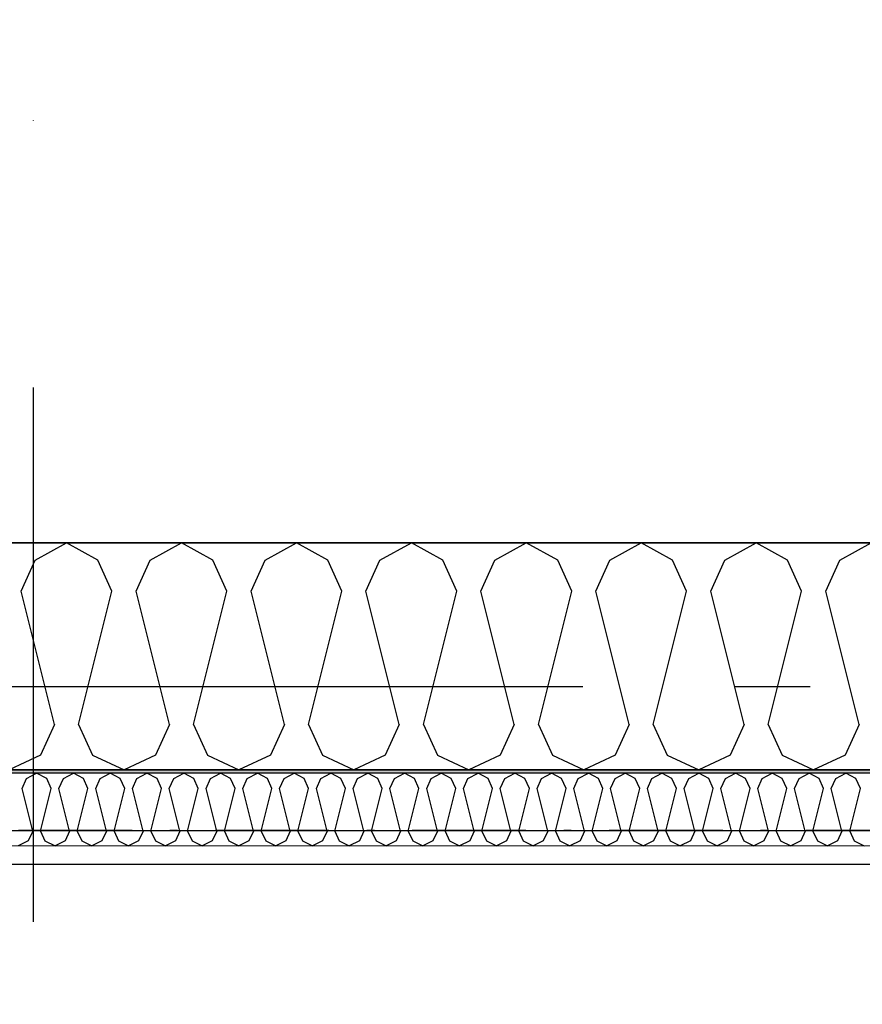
# Model space of a CAD drawing. Header units: millimetres. Extents: x -117798 to 93698, y -182207 to 252400.
# Tile 95 of 256: x -68132 to -67576, y -28427 to -27777. Entities that reach past the tile are written whole.
import ezdxf
from ezdxf.enums import TextEntityAlignment as Align

# ---------------------------------------------------------------- set-up
doc = ezdxf.new("R2010")
doc.units = ezdxf.units.MM
doc.header["$LTSCALE"] = 0.5
doc.header["$MEASUREMENT"] = 0
for name, pattern in [('Akselinje', [1500, 1000, -200, 100, -200]), ('Over snittplan', [260, 150, -50, 10, -50]), ('PLINE', [0]), ('Prikk & stiplet', [1340.555525, 705.555534, -352.777767, 0, -282.222223])]:
    doc.linetypes.add(name, pattern=pattern)
for name, color, linetype in [('223- Bjelker', 7, 'Continuous'), ('232- Ikke-bærende yttervegger', 7, 'Continuous'), ('232- Ikke-bærende yttervegger (Skravur)', 7, 'Continuous'), ('232- Ikke-bærende yttervegger (Skravur)(Nye konstruksjoner)', 7, 'Continuous'), ('232- Ikke-bærende yttervegger(Nye konstruksjoner)', 7, 'Continuous'), ('256- Faste himlinger og overflatebehandling(Nye konstruksjoner)', 7, 'Continuous'), ('261- Primærkonstruksjon (tak)', 7, 'Continuous'), ('261- Primærkonstruksjon (tak)(Nye konstruksjoner)', 7, 'Continuous'), ('82-- Modullinjer', 7, 'Continuous'), ('852- Snittmarkør', 7, 'Continuous'), ('862- M___Nettoareal(Nye konstruksjoner)', 7, 'Continuous'), ('862- M___Nettoareal(Polylinje)(Nye konstruksjoner)', 7, 'Continuous'), ('862- M___Nettoareal(Tekst)(Nye konstruksjoner)', 7, 'Continuous')]:
    doc.layers.add(name, color=color, linetype=linetype)
doc.layers.add('236- Innvendig kledning og overflate(Nye konstruksjoner)', color=7, linetype='Continuous', lineweight=0)
doc.styles.add('GENERATED_STYLE_1', font='arial.ttf')
doc.styles.add('GENERATED_STYLE_4', font='arial.ttf')

# ---------------------------------------------------------------- blocks, each defined once
blk = doc.blocks.new('Teknisk vent._A-215_34', base_point=(-67634.01, -27064.62))
at = {"layer": '862- M___Nettoareal(Polylinje)(Nye konstruksjoner)', "linetype": 'PLINE', "flags": 128}
blk.add_lwpolyline([(-68573.16, -25961.93), (-68573.16, -28121.93), (-66843.16, -28121.93), (-66843.16, -25961.93)], close=True, dxfattribs=at)
at = {"layer": '862- M___Nettoareal(Tekst)(Nye konstruksjoner)', "style": 'GENERATED_STYLE_1'}
for tag, height, p in [('DUMMY_862', 150, (-67751.87, -26470.07)), ('ROOM_NAME', 150, (-67751.87, -27693.44)), ('DUMMY_861', 100, (-67909.01, -27293.2)), ('ROOM_NUMBER', 100, (-67909.01, -27682.02)), ('DUMMY_863', 100, (-67516.15, -27659.16))]:
    blk.add_attdef(tag, text='', height=height, rotation=90, dxfattribs=at).set_placement(p, align=Align.TOP_LEFT)
blk = doc.blocks.new('Teknisk vent._A-216_35', base_point=(-67746.51, -33797.72))
at = {"layer": '862- M___Nettoareal(Polylinje)(Nye konstruksjoner)', "linetype": 'PLINE', "flags": 128}
blk.add_lwpolyline([(-68538.16, -28334.43), (-68538.16, -38961.93), (-67238.16, -38961.93), (-67238.16, -28334.43)], close=True, dxfattribs=at)
at = {"layer": '862- M___Nettoareal(Tekst)(Nye konstruksjoner)', "style": 'GENERATED_STYLE_1'}
for tag, height, p in [('DUMMY_862', 150, (-67864.37, -33203.18)), ('ROOM_NAME', 150, (-67864.37, -34426.55)), ('DUMMY_861', 100, (-68021.51, -34026.31)), ('ROOM_NUMBER', 100, (-68021.51, -34415.12)), ('DUMMY_863', 100, (-67628.66, -34392.27))]:
    blk.add_attdef(tag, text='', height=height, rotation=90, dxfattribs=at).set_placement(p, align=Align.TOP_LEFT)
blk = doc.blocks.new('*X80')
at = {"layer": '232- Ikke-bærende yttervegger (Skravur)', "linetype": 'PLINE'}
for p, q in [((-68122.1, -28133.49), (-68101.38, -28121.93)), ((-68080.66, -28133.49), (-68101.38, -28121.93)), ((-68046.22, -28133.49), (-68025.5, -28121.93)), ((-68004.78, -28133.49), (-68025.5, -28121.93)), ((-67970.35, -28133.49), (-67949.62, -28121.93)), ((-67928.9, -28133.49), (-67949.62, -28121.93)), ((-67894.47, -28133.49), (-67873.74, -28121.93)), ((-67853.02, -28133.49), (-67873.74, -28121.93)), ((-67818.59, -28133.49), (-67797.87, -28121.93)), ((-67777.14, -28133.49), (-67797.87, -28121.93)), ((-67742.71, -28133.49), (-67721.99, -28121.93)), ((-67701.26, -28133.49), (-67721.99, -28121.93)), ((-67666.83, -28133.49), (-67646.11, -28121.93)), ((-67625.39, -28133.49), (-67646.11, -28121.93)), ((-67590.95, -28133.49), (-67570.23, -28121.93)), ((-68131.35, -28153.81), (-68122.1, -28133.49)), ((-68071.41, -28153.81), (-68080.66, -28133.49)), ((-68055.47, -28153.81), (-68046.22, -28133.49)), ((-67995.53, -28153.81), (-68004.78, -28133.49)), ((-67979.59, -28153.81), (-67970.35, -28133.49)), ((-67919.65, -28153.81), (-67928.9, -28133.49)), ((-67903.71, -28153.81), (-67894.47, -28133.49)), ((-67843.78, -28153.81), (-67853.02, -28133.49)), ((-67827.83, -28153.81), (-67818.59, -28133.49)), ((-67767.9, -28153.81), (-67777.14, -28133.49)), ((-67751.95, -28153.81), (-67742.71, -28133.49)), ((-67692.02, -28153.81), (-67701.26, -28133.49)), ((-67676.08, -28153.81), (-67666.83, -28133.49)), ((-67616.14, -28153.81), (-67625.39, -28133.49)), ((-67600.2, -28153.81), (-67590.95, -28133.49)), ((-68109.35, -28241.8), (-68131.35, -28153.81)), ((-68093.41, -28241.8), (-68071.41, -28153.81)), ((-68033.47, -28241.8), (-68055.47, -28153.81)), ((-68017.53, -28241.8), (-67995.53, -28153.81)), ((-67957.59, -28241.8), (-67979.59, -28153.81)), ((-67941.65, -28241.8), (-67919.65, -28153.81)), ((-67881.72, -28241.8), (-67903.71, -28153.81)), ((-67865.77, -28241.8), (-67843.78, -28153.81)), ((-67805.84, -28241.8), (-67827.83, -28153.81)), ((-67789.89, -28241.8), (-67767.9, -28153.81)), ((-67729.96, -28241.8), (-67751.95, -28153.81)), ((-67714.02, -28241.8), (-67692.02, -28153.81)), ((-67654.08, -28241.8), (-67676.08, -28153.81)), ((-67638.14, -28241.8), (-67616.14, -28153.81)), ((-67578.2, -28241.8), (-67600.2, -28153.81)), ((-68109.35, -28241.8), (-68118.6, -28262.12)), ((-68093.41, -28241.8), (-68084.16, -28262.12)), ((-68033.47, -28241.8), (-68042.72, -28262.12)), ((-68017.53, -28241.8), (-68008.28, -28262.12)), ((-67957.59, -28241.8), (-67966.84, -28262.12)), ((-67941.65, -28241.8), (-67932.41, -28262.12)), ((-67881.72, -28241.8), (-67890.96, -28262.12)), ((-67865.77, -28241.8), (-67856.53, -28262.12)), ((-67805.84, -28241.8), (-67815.08, -28262.12)), ((-67789.89, -28241.8), (-67780.65, -28262.12)), ((-67729.96, -28241.8), (-67739.2, -28262.12)), ((-67714.02, -28241.8), (-67704.77, -28262.12)), ((-67654.08, -28241.8), (-67663.33, -28262.12)), ((-67638.14, -28241.8), (-67628.89, -28262.12)), ((-67578.2, -28241.8), (-67587.45, -28262.12)), ((-68118.6, -28262.12), (-68139.32, -28271.93)), ((-68084.16, -28262.12), (-68063.44, -28271.93)), ((-68042.72, -28262.12), (-68063.44, -28271.93)), ((-68008.28, -28262.12), (-67987.56, -28271.93)), ((-67966.84, -28262.12), (-67987.56, -28271.93)), ((-67932.41, -28262.12), (-67911.68, -28271.93)), ((-67890.96, -28262.12), (-67911.68, -28271.93)), ((-67856.53, -28262.12), (-67835.8, -28271.93)), ((-67815.08, -28262.12), (-67835.8, -28271.93)), ((-67780.65, -28262.12), (-67759.93, -28271.93)), ((-67739.2, -28262.12), (-67759.93, -28271.93)), ((-67704.77, -28262.12), (-67684.05, -28271.93)), ((-67663.33, -28262.12), (-67684.05, -28271.93)), ((-67628.89, -28262.12), (-67608.17, -28271.93)), ((-67587.45, -28262.12), (-67608.17, -28271.93))]:
    blk.add_line(p, q, dxfattribs=at)
blk = doc.blocks.new('*X404')
at = {"layer": '232- Ikke-bærende yttervegger (Skravur)(Nye konstruksjoner)', "linetype": 'PLINE'}
for p, q in [((-68127.74, -28277.63), (-68121.11, -28273.93)), ((-68114.48, -28277.63), (-68121.11, -28273.93)), ((-68103.46, -28277.63), (-68096.83, -28273.93)), ((-68090.2, -28277.63), (-68096.83, -28273.93)), ((-68079.18, -28277.63), (-68072.55, -28273.93)), ((-68065.92, -28277.63), (-68072.55, -28273.93)), ((-68054.9, -28277.63), (-68048.27, -28273.93)), ((-68041.64, -28277.63), (-68048.27, -28273.93)), ((-68030.62, -28277.63), (-68023.98, -28273.93)), ((-68017.35, -28277.63), (-68023.98, -28273.93)), ((-68006.33, -28277.63), (-67999.7, -28273.93)), ((-67993.07, -28277.63), (-67999.7, -28273.93)), ((-67982.05, -28277.63), (-67975.42, -28273.93)), ((-67968.79, -28277.63), (-67975.42, -28273.93)), ((-67957.77, -28277.63), (-67951.14, -28273.93)), ((-67944.51, -28277.63), (-67951.14, -28273.93)), ((-67933.49, -28277.63), (-67926.86, -28273.93)), ((-67920.23, -28277.63), (-67926.86, -28273.93)), ((-67909.21, -28277.63), (-67902.58, -28273.93)), ((-67895.95, -28277.63), (-67902.58, -28273.93)), ((-67884.93, -28277.63), (-67878.3, -28273.93)), ((-67871.67, -28277.63), (-67878.3, -28273.93)), ((-67860.65, -28277.63), (-67854.02, -28273.93)), ((-67847.38, -28277.63), (-67854.02, -28273.93)), ((-67836.37, -28277.63), (-67829.73, -28273.93)), ((-67823.1, -28277.63), (-67829.73, -28273.93)), ((-67812.08, -28277.63), (-67805.45, -28273.93)), ((-67798.82, -28277.63), (-67805.45, -28273.93)), ((-67787.8, -28277.63), (-67781.17, -28273.93)), ((-67774.54, -28277.63), (-67781.17, -28273.93)), ((-67763.52, -28277.63), (-67756.89, -28273.93)), ((-67750.26, -28277.63), (-67756.89, -28273.93)), ((-67739.24, -28277.63), (-67732.61, -28273.93)), ((-67725.98, -28277.63), (-67732.61, -28273.93)), ((-67714.96, -28277.63), (-67708.33, -28273.93)), ((-67701.7, -28277.63), (-67708.33, -28273.93)), ((-67690.68, -28277.63), (-67684.05, -28273.93)), ((-67677.42, -28277.63), (-67684.05, -28273.93)), ((-67666.4, -28277.63), (-67659.77, -28273.93)), ((-67653.13, -28277.63), (-67659.77, -28273.93)), ((-67642.12, -28277.63), (-67635.48, -28273.93)), ((-67628.85, -28277.63), (-67635.48, -28273.93)), ((-67617.83, -28277.63), (-67611.2, -28273.93)), ((-67604.57, -28277.63), (-67611.2, -28273.93)), ((-67593.55, -28277.63), (-67586.92, -28273.93)), ((-67580.29, -28277.63), (-67586.92, -28273.93)), ((-68130.7, -28284.13), (-68127.74, -28277.63)), ((-68111.52, -28284.13), (-68114.48, -28277.63)), ((-68106.42, -28284.13), (-68103.46, -28277.63)), ((-68087.24, -28284.13), (-68090.2, -28277.63)), ((-68082.14, -28284.13), (-68079.18, -28277.63)), ((-68062.96, -28284.13), (-68065.92, -28277.63)), ((-68057.86, -28284.13), (-68054.9, -28277.63)), ((-68038.68, -28284.13), (-68041.64, -28277.63)), ((-68033.57, -28284.13), (-68030.62, -28277.63)), ((-68014.39, -28284.13), (-68017.35, -28277.63)), ((-68009.29, -28284.13), (-68006.33, -28277.63)), ((-67990.11, -28284.13), (-67993.07, -28277.63)), ((-67985.01, -28284.13), (-67982.05, -28277.63)), ((-67965.83, -28284.13), (-67968.79, -28277.63)), ((-67960.73, -28284.13), (-67957.77, -28277.63)), ((-67941.55, -28284.13), (-67944.51, -28277.63)), ((-67936.45, -28284.13), (-67933.49, -28277.63)), ((-67917.27, -28284.13), (-67920.23, -28277.63)), ((-67912.17, -28284.13), (-67909.21, -28277.63)), ((-67892.99, -28284.13), (-67895.95, -28277.63)), ((-67887.89, -28284.13), (-67884.93, -28277.63)), ((-67868.71, -28284.13), (-67871.67, -28277.63)), ((-67863.61, -28284.13), (-67860.65, -28277.63)), ((-67844.43, -28284.13), (-67847.38, -28277.63)), ((-67839.32, -28284.13), (-67836.37, -28277.63)), ((-67820.14, -28284.13), (-67823.1, -28277.63)), ((-67815.04, -28284.13), (-67812.08, -28277.63)), ((-67795.86, -28284.13), (-67798.82, -28277.63)), ((-67790.76, -28284.13), (-67787.8, -28277.63)), ((-67771.58, -28284.13), (-67774.54, -28277.63)), ((-67766.48, -28284.13), (-67763.52, -28277.63)), ((-67747.3, -28284.13), (-67750.26, -28277.63)), ((-67742.2, -28284.13), (-67739.24, -28277.63)), ((-67723.02, -28284.13), (-67725.98, -28277.63)), ((-67717.92, -28284.13), (-67714.96, -28277.63)), ((-67698.74, -28284.13), (-67701.7, -28277.63)), ((-67693.64, -28284.13), (-67690.68, -28277.63)), ((-67674.46, -28284.13), (-67677.42, -28277.63)), ((-67669.36, -28284.13), (-67666.4, -28277.63)), ((-67650.18, -28284.13), (-67653.13, -28277.63)), ((-67645.07, -28284.13), (-67642.12, -28277.63)), ((-67625.89, -28284.13), (-67628.85, -28277.63)), ((-67620.79, -28284.13), (-67617.83, -28277.63)), ((-67601.61, -28284.13), (-67604.57, -28277.63)), ((-67596.51, -28284.13), (-67593.55, -28277.63)), ((-67577.33, -28284.13), (-67580.29, -28277.63)), ((-68123.66, -28312.29), (-68130.7, -28284.13)), ((-68118.56, -28312.29), (-68111.52, -28284.13)), ((-68099.38, -28312.29), (-68106.42, -28284.13)), ((-68094.28, -28312.29), (-68087.24, -28284.13)), ((-68075.1, -28312.29), (-68082.14, -28284.13)), ((-68070, -28312.29), (-68062.96, -28284.13)), ((-68050.82, -28312.29), (-68057.86, -28284.13)), ((-68045.72, -28312.29), (-68038.68, -28284.13)), ((-68026.54, -28312.29), (-68033.57, -28284.13)), ((-68021.43, -28312.29), (-68014.39, -28284.13)), ((-68002.25, -28312.29), (-68009.29, -28284.13)), ((-67997.15, -28312.29), (-67990.11, -28284.13)), ((-67977.97, -28312.29), (-67985.01, -28284.13)), ((-67972.87, -28312.29), (-67965.83, -28284.13)), ((-67953.69, -28312.29), (-67960.73, -28284.13)), ((-67948.59, -28312.29), (-67941.55, -28284.13)), ((-67929.41, -28312.29), (-67936.45, -28284.13)), ((-67924.31, -28312.29), (-67917.27, -28284.13)), ((-67905.13, -28312.29), (-67912.17, -28284.13)), ((-67900.03, -28312.29), (-67892.99, -28284.13)), ((-67880.85, -28312.29), (-67887.89, -28284.13)), ((-67875.75, -28312.29), (-67868.71, -28284.13)), ((-67856.57, -28312.29), (-67863.61, -28284.13)), ((-67851.47, -28312.29), (-67844.43, -28284.13)), ((-67832.29, -28312.29), (-67839.32, -28284.13)), ((-67827.18, -28312.29), (-67820.14, -28284.13)), ((-67808, -28312.29), (-67815.04, -28284.13)), ((-67802.9, -28312.29), (-67795.86, -28284.13)), ((-67783.72, -28312.29), (-67790.76, -28284.13)), ((-67778.62, -28312.29), (-67771.58, -28284.13)), ((-67759.44, -28312.29), (-67766.48, -28284.13)), ((-67754.34, -28312.29), (-67747.3, -28284.13)), ((-67735.16, -28312.29), (-67742.2, -28284.13)), ((-67730.06, -28312.29), (-67723.02, -28284.13)), ((-67710.88, -28312.29), (-67717.92, -28284.13)), ((-67705.78, -28312.29), (-67698.74, -28284.13)), ((-67686.6, -28312.29), (-67693.64, -28284.13)), ((-67681.5, -28312.29), (-67674.46, -28284.13)), ((-67662.32, -28312.29), (-67669.36, -28284.13)), ((-67657.21, -28312.29), (-67650.18, -28284.13)), ((-67638.04, -28312.29), (-67645.07, -28284.13)), ((-67632.93, -28312.29), (-67625.89, -28284.13)), ((-67613.75, -28312.29), (-67620.79, -28284.13)), ((-67608.65, -28312.29), (-67601.61, -28284.13)), ((-67589.47, -28312.29), (-67596.51, -28284.13)), ((-67584.37, -28312.29), (-67577.33, -28284.13)), ((-68123.66, -28312.29), (-68126.62, -28318.79)), ((-68118.56, -28312.29), (-68115.6, -28318.79)), ((-68099.38, -28312.29), (-68102.34, -28318.79)), ((-68094.28, -28312.29), (-68091.32, -28318.79)), ((-68075.1, -28312.29), (-68078.06, -28318.79)), ((-68070, -28312.29), (-68067.04, -28318.79)), ((-68050.82, -28312.29), (-68053.78, -28318.79)), ((-68045.72, -28312.29), (-68042.76, -28318.79)), ((-68026.54, -28312.29), (-68029.49, -28318.79)), ((-68021.43, -28312.29), (-68018.48, -28318.79)), ((-68002.25, -28312.29), (-68005.21, -28318.79)), ((-67997.15, -28312.29), (-67994.19, -28318.79)), ((-67977.97, -28312.29), (-67980.93, -28318.79)), ((-67972.87, -28312.29), (-67969.91, -28318.79)), ((-67953.69, -28312.29), (-67956.65, -28318.79)), ((-67948.59, -28312.29), (-67945.63, -28318.79)), ((-67929.41, -28312.29), (-67932.37, -28318.79)), ((-67924.31, -28312.29), (-67921.35, -28318.79)), ((-67905.13, -28312.29), (-67908.09, -28318.79)), ((-67900.03, -28312.29), (-67897.07, -28318.79)), ((-67880.85, -28312.29), (-67883.81, -28318.79)), ((-67875.75, -28312.29), (-67872.79, -28318.79)), ((-67856.57, -28312.29), (-67859.53, -28318.79)), ((-67851.47, -28312.29), (-67848.51, -28318.79)), ((-67832.29, -28312.29), (-67835.24, -28318.79)), ((-67827.18, -28312.29), (-67824.22, -28318.79)), ((-67808, -28312.29), (-67810.96, -28318.79)), ((-67802.9, -28312.29), (-67799.94, -28318.79)), ((-67783.72, -28312.29), (-67786.68, -28318.79)), ((-67778.62, -28312.29), (-67775.66, -28318.79)), ((-67759.44, -28312.29), (-67762.4, -28318.79)), ((-67754.34, -28312.29), (-67751.38, -28318.79)), ((-67735.16, -28312.29), (-67738.12, -28318.79)), ((-67730.06, -28312.29), (-67727.1, -28318.79)), ((-67710.88, -28312.29), (-67713.84, -28318.79)), ((-67705.78, -28312.29), (-67702.82, -28318.79)), ((-67686.6, -28312.29), (-67689.56, -28318.79)), ((-67681.5, -28312.29), (-67678.54, -28318.79)), ((-67662.32, -28312.29), (-67665.28, -28318.79)), ((-67657.21, -28312.29), (-67654.26, -28318.79)), ((-67638.04, -28312.29), (-67640.99, -28318.79)), ((-67632.93, -28312.29), (-67629.97, -28318.79)), ((-67613.75, -28312.29), (-67616.71, -28318.79)), ((-67608.65, -28312.29), (-67605.69, -28318.79)), ((-67589.47, -28312.29), (-67592.43, -28318.79)), ((-67584.37, -28312.29), (-67581.41, -28318.79)), ((-68126.62, -28318.79), (-68133.25, -28321.93)), ((-68115.6, -28318.79), (-68108.97, -28321.93)), ((-68102.34, -28318.79), (-68108.97, -28321.93)), ((-68091.32, -28318.79), (-68084.69, -28321.93)), ((-68078.06, -28318.79), (-68084.69, -28321.93)), ((-68067.04, -28318.79), (-68060.41, -28321.93)), ((-68053.78, -28318.79), (-68060.41, -28321.93)), ((-68042.76, -28318.79), (-68036.13, -28321.93)), ((-68029.49, -28318.79), (-68036.13, -28321.93)), ((-68018.48, -28318.79), (-68011.84, -28321.93)), ((-68005.21, -28318.79), (-68011.84, -28321.93)), ((-67994.19, -28318.79), (-67987.56, -28321.93)), ((-67980.93, -28318.79), (-67987.56, -28321.93)), ((-67969.91, -28318.79), (-67963.28, -28321.93)), ((-67956.65, -28318.79), (-67963.28, -28321.93)), ((-67945.63, -28318.79), (-67939, -28321.93)), ((-67932.37, -28318.79), (-67939, -28321.93)), ((-67921.35, -28318.79), (-67914.72, -28321.93)), ((-67908.09, -28318.79), (-67914.72, -28321.93)), ((-67897.07, -28318.79), (-67890.44, -28321.93)), ((-67883.81, -28318.79), (-67890.44, -28321.93)), ((-67872.79, -28318.79), (-67866.16, -28321.93)), ((-67859.53, -28318.79), (-67866.16, -28321.93)), ((-67848.51, -28318.79), (-67841.88, -28321.93)), ((-67835.24, -28318.79), (-67841.88, -28321.93)), ((-67824.22, -28318.79), (-67817.59, -28321.93)), ((-67810.96, -28318.79), (-67817.59, -28321.93)), ((-67799.94, -28318.79), (-67793.31, -28321.93)), ((-67786.68, -28318.79), (-67793.31, -28321.93)), ((-67775.66, -28318.79), (-67769.03, -28321.93)), ((-67762.4, -28318.79), (-67769.03, -28321.93)), ((-67751.38, -28318.79), (-67744.75, -28321.93)), ((-67738.12, -28318.79), (-67744.75, -28321.93)), ((-67727.1, -28318.79), (-67720.47, -28321.93)), ((-67713.84, -28318.79), (-67720.47, -28321.93)), ((-67702.82, -28318.79), (-67696.19, -28321.93)), ((-67689.56, -28318.79), (-67696.19, -28321.93)), ((-67678.54, -28318.79), (-67671.91, -28321.93)), ((-67665.28, -28318.79), (-67671.91, -28321.93)), ((-67654.26, -28318.79), (-67647.63, -28321.93)), ((-67640.99, -28318.79), (-67647.63, -28321.93)), ((-67629.97, -28318.79), (-67623.34, -28321.93)), ((-67616.71, -28318.79), (-67623.34, -28321.93)), ((-67605.69, -28318.79), (-67599.06, -28321.93)), ((-67592.43, -28318.79), (-67599.06, -28321.93)), ((-67581.41, -28318.79), (-67574.78, -28321.93))]:
    blk.add_line(p, q, dxfattribs=at)
blk = doc.blocks.new('Standard grid marker[202]', base_point=(20939.46, -28216.93))
at = {"layer": '82-- Modullinjer', "linetype": 'Akselinje'}
blk.add_line((20739.46, -28216.93), (-81321.28, -28216.93), dxfattribs=at)
at = {"layer": '82-- Modullinjer', "style": 'GENERATED_STYLE_4'}
for tag, p in [('AC_MarkerText_1_0', (21061.96, -28256.93)), ('AC_MarkerText_1_1', (-81898.78, -28256.93))]:
    blk.add_attdef(tag, text='', height=175, rotation=90, dxfattribs=at).set_placement(p, align=Align.TOP_CENTER)

msp = doc.modelspace()

# ---------------------------------------------------------------- hatches: boundary and pattern name
at = {"layer": '232- Ikke-bærende yttervegger (Skravur)(Nye konstruksjoner)', "linetype": 'Continuous'}
msp.add_hatch(color=256, dxfattribs=at).paths.add_polyline_path([(-64390.16, -28271.93), (-68538.16, -28271.93), (-68538.16, -28273.93), (-64390.16, -28273.93)])
h = msp.add_hatch(dxfattribs=at)
h.set_pattern_fill('Gips', color=256, style=0, pattern_type=2)
h.set_pattern_definition([(180, (0, 0), (0, 86.60254), [0, -50]), (180, (-25, -43.3), (0, 86.60254), [0, -50])])
h.paths.add_polyline_path([(-64450.66, -28321.93), (-68538.16, -28321.93), (-68538.16, -28334.43), (-64450.66, -28334.43)])

# ---------------------------------------------------------------- linework, layer by layer
at = {"layer": '223- Bjelker', "linetype": 'Over snittplan'}
for p, q in [((-64288.16, -28121.93), (-77768.16, -28121.93)), ((-64288.16, -28311.93), (-77768.16, -28311.93))]:
    msp.add_line(p, q, dxfattribs=at)
at = {"layer": '232- Ikke-bærende yttervegger', "linetype": 'PLINE', "flags": 128}
for points in [[(-66793.16, -28121.93), (-68623.16, -28121.93)], [(-77768.16, -28271.93), (-64388.16, -28271.93)]]:
    msp.add_lwpolyline(points, dxfattribs=at)
at = {"layer": '232- Ikke-bærende yttervegger(Nye konstruksjoner)', "linetype": 'PLINE'}
msp.add_line((-64438.16, -28273.93), (-68538.16, -28273.93), dxfattribs=at)
at = {"layer": '232- Ikke-bærende yttervegger(Nye konstruksjoner)', "linetype": 'PLINE', "flags": 128}
msp.add_lwpolyline([(-64390.16, -28271.93), (-68538.16, -28271.93)], dxfattribs=at)
at = {"layer": '236- Innvendig kledning og overflate(Nye konstruksjoner)', "linetype": 'PLINE'}
msp.add_line((-68538.16, -28321.93), (-64450.66, -28321.93), dxfattribs=at)
at = {"layer": '236- Innvendig kledning og overflate(Nye konstruksjoner)', "linetype": 'PLINE', "flags": 128}
msp.add_lwpolyline([(-68538.16, -28334.43), (-64450.66, -28334.43)], dxfattribs=at)
at = {"layer": '256- Faste himlinger og overflatebehandling(Nye konstruksjoner)', "linetype": 'PLINE', "flags": 128}
for points in [[(-66793.16, -28121.93), (-68623.16, -28121.93)], [(-68538.16, -28311.93), (-64388.16, -28311.93)]]:
    msp.add_lwpolyline(points, dxfattribs=at)
at = {"layer": '261- Primærkonstruksjon (tak)', "linetype": 'PLINE', "flags": 128}
for points in [[(-77818.16, -28121.93), (-64238.16, -28121.93)], [(-64388.16, -28121.93), (-69600.66, -28121.93)]]:
    msp.add_lwpolyline(points, dxfattribs=at)
at = {"layer": '261- Primærkonstruksjon (tak)(Nye konstruksjoner)', "linetype": 'PLINE', "flags": 128}
msp.add_lwpolyline([(-66593.16, -28121.93), (-68823.16, -28121.93)], dxfattribs=at)
at = {"layer": '852- Snittmarkør', "linetype": 'Prikk & stiplet'}
msp.add_line((-68123.16, -49153.93), (-68123.16, 6068.03), dxfattribs=at)

# ---------------------------------------------------------------- block references
at = {"layer": '232- Ikke-bærende yttervegger'}
msp.add_blockref('*X80', (0, 0), dxfattribs=at)
at = {"layer": '232- Ikke-bærende yttervegger(Nye konstruksjoner)'}
msp.add_blockref('*X404', (0, 0), dxfattribs=at)
at = {"layer": '82-- Modullinjer', "linetype": 'PLINE'}
msp.add_blockref('Standard grid marker[202]', (20939.46, -28216.93), dxfattribs=at)
at = {"layer": '862- M___Nettoareal(Nye konstruksjoner)', "linetype": 'Continuous'}
for name, p in [('Teknisk vent._A-215_34', (-67634.01, -27064.62)), ('Teknisk vent._A-216_35', (-67746.51, -33797.72))]:
    msp.add_blockref(name, p, dxfattribs=at)

doc.saveas('drawing.dxf')
